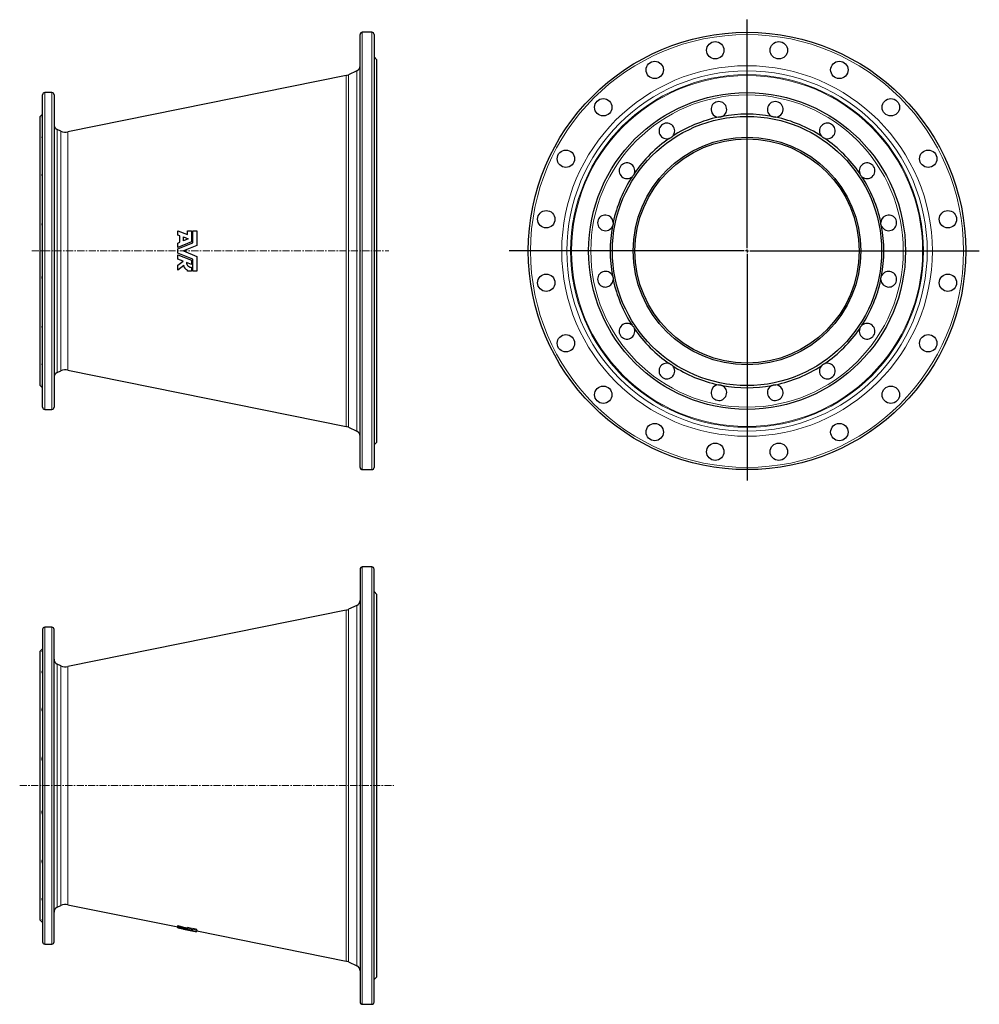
# Model space of a CAD drawing. Header units: millimetres. Extents: x 141 to 1852, y 72 to 1828.
import ezdxf

# ---------------------------------------------------------------- set-up
doc = ezdxf.new("R2010")
doc.units = ezdxf.units.MM
doc.linetypes.add('CENTERX2', pattern=[20.32, 12.7, -2.54, 2.54, -2.54])
doc.layers.add('FORMAT', color=7, linetype='Continuous')

# ---------------------------------------------------------------- blocks, each defined once
blk = doc.blocks.new('SW_CENTERMARKSYMBOL_0')
at = {"layer": 'FORMAT', "color": 0}
for p, q in [((0, 5), (0, 412.6)), ((-5, 0), (-424, 0)), ((0, 0), (-2.5, 0)), ((0, 0), (0, 2.5)), ((0, 0), (0, -2.5)), ((0, 0), (2.5, 0)), ((5, 0), (414.1, 0)), ((0, -5), (0, -409.4))]:
    blk.add_line(p, q, dxfattribs=at)

msp = doc.modelspace()

# ---------------------------------------------------------------- linework, layer by layer
at = {"color": 7, "linetype": 'Continuous', "lineweight": 25}
for p, q in [((747.4, 1029.4), (747.4, 1801.4)), ((768.4, 1805.4), (751.4, 1805.4)), ((772.4, 1801.4), (772.4, 1415.4)), ((777.4, 1756.4), (772.4, 1761.4)), ((777.4, 1415.4), (777.4, 1756.4)), ((722.5, 1728.4), (226.6, 1627.7)), ((741.6, 1736.7), (726.9, 1729.8)), ((181.4, 1136.9), (181.4, 1693.9)), ((197.9, 1697.9), (185.4, 1697.9)), ((201.9, 1693.9), (201.9, 1415.4)), ((181.4, 1659.4), (177.4, 1655.4)), ((177.4, 1415.4), (177.4, 1655.4)), ((214.1, 1629.2), (207.7, 1632.2)), ((422.4, 1443.8), (422.4, 1451.4)), ((422.4, 1451.4), (440, 1444.6)), ((426.2, 1442.3), (422.4, 1443.8)), ((426.2, 1431.1), (426.2, 1442.3)), ((432.7, 1440.5), (441.2, 1437.3)), ((432.7, 1433.8), (432.7, 1440.5)), ((440, 1444.6), (440, 1451.4)), ((440, 1451.4), (446.8, 1451.4)), ((446.8, 1451.4), (446.8, 1431.9)), ((449.6, 1430), (449.6, 1451.4)), ((449.6, 1451.4), (456.7, 1451.4)), ((456.7, 1451.4), (456.7, 1425.1)), ((446.8, 1431.9), (422.4, 1421.9)), ((422.4, 1429.6), (426.2, 1431.1)), ((422.4, 1419), (449.6, 1430)), ((422.4, 1421.9), (422.4, 1429.6)), ((441.2, 1437.3), (432.7, 1433.8)), ((456.7, 1425.1), (432.7, 1415.4)), ((177.4, 1175.4), (177.4, 1415.4)), ((201.9, 1415.4), (201.9, 1136.9)), ((422.4, 1411.8), (422.4, 1419)), ((449.6, 1400.7), (422.4, 1411.8)), ((422.4, 1401.1), (422.4, 1408.8)), ((422.4, 1408.8), (446.8, 1398.9)), ((432.7, 1415.4), (456.7, 1405.6)), ((456.7, 1405.6), (456.7, 1379.4)), ((772.4, 1415.4), (772.4, 1029.4)), ((777.4, 1074.4), (777.4, 1415.4)), ((432, 1397.2), (422.4, 1401.1)), ((422.4, 1390), (432, 1397.2)), ((422.4, 1381.1), (422.4, 1390)), ((433.3, 1389.3), (422.4, 1381.1)), ((446.8, 1391.2), (437.9, 1394.8)), ((446.8, 1398.9), (446.8, 1391.2)), ((449.6, 1379.4), (449.6, 1400.7)), ((440, 1379.4), (440, 1381.4)), ((446.8, 1379.4), (440, 1379.4)), ((446.8, 1386.2), (446.8, 1379.4)), ((456.7, 1379.4), (449.6, 1379.4)), ((207.7, 1198.6), (214.1, 1201.6)), ((226.6, 1203.1), (722.5, 1102.4)), ((177.4, 1175.4), (181.4, 1171.4)), ((185.4, 1132.9), (197.9, 1132.9)), ((726.9, 1100.9), (741.6, 1094.1)), ((772.4, 1069.4), (777.4, 1074.4)), ((751.4, 1025.4), (768.4, 1025.4)), ((747.4, 847.8), (747.4, 75.8)), ((768.4, 851.8), (751.4, 851.8)), ((772.4, 75.8), (772.4, 847.8)), ((777.4, 802.8), (772.4, 807.8)), ((777.4, 120.8), (777.4, 802.8)), ((722.5, 774.8), (226.6, 674.2)), ((741.6, 783.2), (726.9, 776.3)), ((181.4, 740.3), (181.4, 183.3)), ((197.9, 744.3), (185.4, 744.3)), ((201.9, 183.3), (201.9, 740.3)), ((181.4, 705.8), (177.4, 701.8)), ((177.4, 221.8), (177.4, 701.8)), ((214.1, 675.6), (207.7, 678.7)), ((207.7, 245), (214.1, 248)), ((226.6, 249.5), (422.4, 209.8)), ((177.4, 221.8), (181.4, 217.8)), ((422.4, 210.8), (422.4, 212.4)), ((422.4, 209.8), (422.4, 210.8)), ((422.4, 208.6), (422.4, 209.8)), ((422.4, 208.3), (422.4, 208.6)), ((422.4, 208.2), (422.4, 208.3)), ((422.4, 208.3), (422.4, 208.3)), ((422.4, 208.2), (432.7, 206.2)), ((426.2, 208), (426.2, 208.9)), ((432.7, 206.8), (432.7, 207.4)), ((446.8, 207.3), (440, 208.8)), ((440, 207.2), (440, 208.8)), ((440, 206.3), (440, 207.2)), ((440, 207.2), (446.8, 205.8)), ((446.8, 205.8), (446.8, 207.3)), ((446.8, 205.8), (446.8, 203.8)), ((456.7, 205.3), (449.6, 206.8)), ((449.6, 205.2), (449.6, 206.8)), ((449.6, 205.2), (456.7, 203.8)), ((449.6, 203.1), (449.6, 205.2)), ((456.7, 203.8), (456.7, 205.3)), ((456.7, 203.8), (456.7, 201.5)), ((456.7, 202.8), (722.5, 148.9)), ((185.4, 179.3), (197.9, 179.3)), ((726.9, 147.4), (741.6, 140.5)), ((772.4, 115.8), (777.4, 120.8)), ((751.4, 71.8), (768.4, 71.8))]:
    msp.add_line(p, q, dxfattribs=at)
at = {"color": 8, "linetype": 'Continuous', "lineweight": 18}
for p, q in [((751.4, 1805.4), (751.4, 1025.4)), ((768.4, 1415.4), (768.4, 1805.4)), ((722.5, 1102.4), (722.5, 1728.4)), ((726.9, 1729.8), (726.9, 1100.9)), ((741.6, 1094.1), (741.6, 1736.7)), ((185.4, 1697.9), (185.4, 1132.9)), ((197.9, 1415.4), (197.9, 1697.9)), ((207.7, 1632.2), (207.7, 1415.4)), ((214.1, 1415.4), (214.1, 1629.2)), ((226.6, 1627.7), (226.6, 1203.1)), ((197.9, 1132.9), (197.9, 1415.4)), ((207.7, 1415.4), (207.7, 1198.6)), ((214.1, 1201.6), (214.1, 1415.4)), ((768.4, 1025.4), (768.4, 1415.4)), ((751.4, 851.8), (751.4, 71.8)), ((768.4, 71.8), (768.4, 851.8)), ((722.5, 148.9), (722.5, 774.8)), ((726.9, 776.3), (726.9, 147.4)), ((741.6, 140.5), (741.6, 783.2)), ((185.4, 744.3), (185.4, 179.3)), ((197.9, 179.3), (197.9, 744.3)), ((207.7, 678.7), (207.7, 245)), ((214.1, 248), (214.1, 675.6)), ((226.6, 674.2), (226.6, 249.5))]:
    msp.add_line(p, q, dxfattribs=at)
at = {"color": 7, "linetype": 'Continuous', "lineweight": 25}
for centre, radius in [((1437.4, 1415.4), 390), ((1380.7, 1773.4), 15.5), ((1494.1, 1773.4), 15.5), ((1272.9, 1738.4), 15.5), ((1602, 1738.4), 15.5), ((1437.4, 1415.4), 282.5), ((1181.1, 1671.7), 15.5), ((1693.8, 1671.7), 15.5), ((1437.4, 1415.4), 240), ((1437.4, 1415.4), 203), ((1437.4, 1415.4), 200), ((1114.4, 1579.9), 15.5), ((1760.4, 1579.9), 15.5), ((1079.4, 1472.1), 15.5), ((1795.5, 1472.1), 15.5), ((1079.4, 1358.7), 15.5), ((1795.5, 1358.7), 15.5), ((1114.4, 1250.8), 15.5), ((1760.4, 1250.8), 15.5), ((1181.1, 1159), 15.5), ((1693.8, 1159), 15.5), ((1272.9, 1092.4), 15.5), ((1602, 1092.4), 15.5), ((1380.7, 1057.3), 15.5), ((1494.1, 1057.3), 15.5)]:
    msp.add_circle(centre, radius, dxfattribs=at)
at = {"color": 8, "linetype": 'Continuous', "lineweight": 18}
for radius in [386, 330.4, 321.3, 314.5, 313, 278.5]:
    msp.add_circle((1437.4, 1415.4), radius, dxfattribs=at)
at = {"color": 7, "linetype": 'Continuous', "lineweight": 25}
for centre, radius, start, end in [((751.4, 1801.4), 4, 90, 180), ((768.4, 1801.4), 4, 0, 90), ((737.4, 1745.7), 10, 295, 0), ((718.5, 1748), 20, 281.4747, 295), ((185.4, 1693.9), 4, 90, 180), ((197.9, 1693.9), 4, 0, 90), ((1387.2, 1667.9), 14, 296.1908, 266.3092), ((1487.7, 1667.9), 14, 273.6908, 243.8092), ((1437.4, 1415.4), 244, 102.0976, 122.9024), ((1437.4, 1415.4), 244, 79.5976, 100.4024), ((1437.4, 1415.4), 244, 57.0976, 77.9024), ((211.9, 1641.2), 10, 180, 245), ((1294.4, 1629.5), 14, 318.6908, 288.8092), ((1580.5, 1629.5), 14, 251.1908, 221.3092), ((222.6, 1647.3), 20, 245, 281.4747), ((1437.4, 1415.4), 244, 124.5976, 145.4024), ((1437.4, 1415.4), 244, 34.5976, 55.4024), ((1223.3, 1558.4), 14, 341.1908, 311.3092), ((1651.5, 1558.4), 14, 228.6908, 198.8092), ((1437.4, 1415.4), 244, 147.0976, 167.9024), ((1437.4, 1415.4), 244, 12.0976, 32.9024), ((1184.9, 1465.6), 14, 3.6908, 333.8092), ((1690, 1465.6), 14, 206.1908, 176.3092), ((1437.4, 1415.4), 244, 169.5976, 190.4024), ((1437.4, 1415.4), 244, 349.5976, 10.4024), ((1184.9, 1365.1), 14, 26.1908, 356.3092), ((1690, 1365.1), 14, 183.6908, 153.8092), ((1437.4, 1415.4), 244, 192.0976, 212.9024), ((1437.4, 1415.4), 244, 327.0976, 347.9024), ((1223.3, 1272.3), 14, 48.6908, 18.8092), ((1651.5, 1272.3), 14, 161.1908, 131.3092), ((1437.4, 1415.4), 244, 214.5976, 235.4024), ((1437.4, 1415.4), 244, 304.5976, 325.4024), ((1294.4, 1201.3), 14, 71.1908, 41.3092), ((1580.5, 1201.3), 14, 138.6908, 108.8092), ((211.9, 1189.5), 10, 115, 180), ((222.6, 1183.5), 20, 78.5253, 115), ((1437.4, 1415.4), 244, 237.0976, 257.9024), ((1437.4, 1415.4), 244, 282.0976, 302.9024), ((1387.2, 1162.8), 14, 93.6908, 63.8092), ((1487.7, 1162.8), 14, 116.1908, 86.3092), ((1437.4, 1415.4), 244, 259.5976, 280.4024), ((185.4, 1136.9), 4, 180, 270), ((197.9, 1136.9), 4, 270, 0), ((718.5, 1082.8), 20, 65, 78.5253), ((737.4, 1085), 10, 0, 65), ((751.4, 1029.4), 4, 180, 270), ((768.4, 1029.4), 4, 270, 0), ((751.4, 847.8), 4, 90, 180), ((768.4, 847.8), 4, 0, 90), ((737.4, 792.2), 10, 295, 0), ((718.5, 794.4), 20, 281.4747, 295), ((185.4, 740.3), 4, 90, 180), ((197.9, 740.3), 4, 0, 90), ((211.9, 687.7), 10, 180, 245), ((222.6, 693.8), 20, 245, 281.4747), ((222.6, 229.9), 20, 78.5253, 115), ((211.9, 236), 10, 115, 180), ((185.4, 183.3), 4, 180, 270), ((197.9, 183.3), 4, 270, 0), ((718.5, 129.3), 20, 65, 78.5253), ((737.4, 131.5), 10, 0, 65), ((751.4, 75.8), 4, 180, 270), ((768.4, 75.8), 4, 270, 0)]:
    msp.add_arc(centre, radius, start, end, dxfattribs=at)
for centre, major_axis, ratio, start_param, end_param in [((1034.6, 461.8), (980.4, 0), 0.3258, 4.03794, 4.060682), ((1037.6, 461.8), (986, 0), 0.3258, 4.038628, 4.06123), ((1010, 461.8), (971.4, 0), 0.3258, 4.062723, 4.06759), ((789.2, 461.8), (805.8, 0), 0.35293, 4.239787, 4.245037), ((814.3, 461.8), (818.3, 0), 0.35293, 4.21296, 4.246664), ((824, 461.8), (823.1, 0), 0.35293, 4.202734, 4.240168), ((1012.7, 461.8), (972.8, 0), 0.3258, 4.073624, 4.084505), ((789.2, 461.8), (805.8, 0), 0.35293, 4.254073, 4.265846), ((849.4, 461.8), (835.8, 0), 0.35293, 4.190432, 4.223255), ((821.5, 461.8), (818.1, 0), 0.35293, 4.2367, 4.240468)]:
    msp.add_ellipse(centre, major_axis=major_axis, ratio=ratio, start_param=start_param, end_param=end_param, dxfattribs=at)
for points, knots in [([(181.4, 1654), (181.2, 1653.9), (181.1, 1653.9), (181, 1654), (180.9, 1654), (180.9, 1654.1), (180.9, 1654.1), (180.9, 1654.3), (180.9, 1654.5), (181.1, 1654.9), (181.2, 1655.1), (181.4, 1655.4)], [0, 0, 0, 0, 0.25, 0.25, 0.375, 0.375, 0.5, 0.5, 0.75, 0.75, 1, 1, 1, 1]), ([(1393.4, 1655.4), (1392.8, 1655.1), (1392.3, 1654.9), (1391.4, 1654.6), (1391.1, 1654.5), (1390.5, 1654.3), (1390.2, 1654.3), (1389.3, 1654.1), (1388.7, 1654), (1387.5, 1653.9), (1386.9, 1653.9), (1386.3, 1654)], [0, 0, 0, 0, 0.25, 0.25, 0.375, 0.375, 0.5, 0.5, 0.75, 0.75, 1, 1, 1, 1]), ([(1488.6, 1654), (1488, 1653.9), (1487.4, 1653.9), (1486.5, 1654), (1486.2, 1654), (1485.6, 1654.1), (1485.2, 1654.1), (1484.3, 1654.3), (1483.7, 1654.5), (1482.6, 1654.9), (1482, 1655.1), (1481.5, 1655.4)], [0, 0, 0, 0, 0.25, 0.25, 0.375, 0.375, 0.5, 0.5, 0.75, 0.75, 1, 1, 1, 1]), ([(181.4, 1616.2), (181.2, 1616.4), (181.1, 1616.6), (181, 1617), (180.9, 1617.2), (180.9, 1617.5), (180.9, 1617.7), (180.9, 1618.2), (180.9, 1618.6), (181.1, 1619.4), (181.2, 1619.8), (181.4, 1620.2)], [0, 0, 0, 0, 0.25, 0.25, 0.375, 0.375, 0.5, 0.5, 0.75, 0.75, 1, 1, 1, 1]), ([(1304.9, 1620.2), (1304.5, 1619.8), (1304.1, 1619.4), (1303.4, 1618.8), (1303.2, 1618.6), (1302.7, 1618.2), (1302.4, 1618), (1301.6, 1617.5), (1301.1, 1617.2), (1300, 1616.6), (1299.5, 1616.4), (1298.9, 1616.2)], [0, 0, 0, 0, 0.25, 0.25, 0.375, 0.375, 0.5, 0.5, 0.75, 0.75, 1, 1, 1, 1]), ([(1576, 1616.2), (1575.4, 1616.4), (1574.9, 1616.6), (1574, 1617), (1573.8, 1617.2), (1573.2, 1617.5), (1573, 1617.7), (1572.2, 1618.2), (1571.7, 1618.6), (1570.8, 1619.4), (1570.4, 1619.8), (1570, 1620.2)], [0, 0, 0, 0, 0.25, 0.25, 0.375, 0.375, 0.5, 0.5, 0.75, 0.75, 1, 1, 1, 1]), ([(181.4, 1547.9), (181.2, 1548.3), (181.1, 1548.7), (181, 1549.4), (180.9, 1549.7), (180.9, 1550.1), (180.9, 1550.4), (180.9, 1551.2), (180.9, 1551.7), (181.1, 1552.8), (181.2, 1553.3), (181.4, 1553.9)], [0, 0, 0, 0, 0.25, 0.25, 0.375, 0.375, 0.5, 0.5, 0.75, 0.75, 1, 1, 1, 1]), ([(1236.6, 1553.9), (1236.4, 1553.3), (1236.2, 1552.8), (1235.8, 1552), (1235.6, 1551.7), (1235.3, 1551.2), (1235.1, 1550.9), (1234.6, 1550.1), (1234.3, 1549.7), (1233.5, 1548.7), (1233, 1548.3), (1232.6, 1547.9)], [0, 0, 0, 0, 0.25, 0.25, 0.375, 0.375, 0.5, 0.5, 0.75, 0.75, 1, 1, 1, 1]), ([(1642.3, 1547.9), (1641.9, 1548.3), (1641.4, 1548.7), (1640.8, 1549.4), (1640.6, 1549.7), (1640.3, 1550.1), (1640.1, 1550.4), (1639.6, 1551.2), (1639.3, 1551.7), (1638.7, 1552.8), (1638.5, 1553.3), (1638.3, 1553.9)], [0, 0, 0, 0, 0.25, 0.25, 0.375, 0.375, 0.5, 0.5, 0.75, 0.75, 1, 1, 1, 1]), ([(181.4, 1459.4), (181.2, 1460), (181.1, 1460.5), (181, 1461.4), (180.9, 1461.7), (180.9, 1462.3), (180.9, 1462.6), (180.9, 1463.5), (180.9, 1464.1), (181.1, 1465.3), (181.2, 1465.9), (181.4, 1466.5)], [0, 0, 0, 0, 0.25, 0.25, 0.375, 0.375, 0.5, 0.5, 0.75, 0.75, 1, 1, 1, 1]), ([(1198.9, 1466.5), (1198.9, 1465.9), (1198.9, 1465.3), (1198.8, 1464.4), (1198.8, 1464.1), (1198.7, 1463.5), (1198.7, 1463.2), (1198.5, 1462.3), (1198.3, 1461.7), (1197.9, 1460.5), (1197.7, 1460), (1197.4, 1459.4)], [0, 0, 0, 0, 0.25, 0.25, 0.375, 0.375, 0.5, 0.5, 0.75, 0.75, 1, 1, 1, 1]), ([(1677.4, 1459.4), (1677.2, 1460), (1676.9, 1460.5), (1676.6, 1461.4), (1676.6, 1461.7), (1676.4, 1462.3), (1676.3, 1462.6), (1676.1, 1463.5), (1676.1, 1464.1), (1676, 1465.3), (1676, 1465.9), (1676, 1466.5)], [0, 0, 0, 0, 0.25, 0.25, 0.375, 0.375, 0.5, 0.5, 0.75, 0.75, 1, 1, 1, 1]), ([(440, 1381.4), (439.1, 1381.7), (438.3, 1382.2), (437.2, 1382.9), (436.9, 1383.2), (436.2, 1383.8), (435.9, 1384.1), (435.3, 1384.8), (435.1, 1385.2), (434.6, 1385.9), (434.3, 1386.3), (433.7, 1387.5), (433.4, 1388.4), (433.3, 1389.3)], [0, 0, 0, 0, 0.25, 0.25, 0.375, 0.375, 0.5, 0.5, 0.625, 0.625, 0.75, 0.75, 1, 1, 1, 1]), ([(437.9, 1394.8), (437.9, 1394.2), (438, 1393.7), (438.2, 1392.8), (438.3, 1392.6), (438.5, 1392), (438.6, 1391.8), (438.9, 1391), (439.2, 1390.5), (439.9, 1389.5), (440.2, 1389.1), (441.1, 1388.3), (441.5, 1388), (442.2, 1387.5), (442.5, 1387.4), (443, 1387.1), (443.2, 1387), (443.8, 1386.8), (444, 1386.7), (444.6, 1386.5), (444.9, 1386.4), (445.7, 1386.3), (446.3, 1386.2), (446.8, 1386.2)], [0, 0, 0, 0, 0.125, 0.125, 0.1875, 0.1875, 0.25, 0.25, 0.375, 0.375, 0.5, 0.5, 0.625, 0.625, 0.6875, 0.6875, 0.75, 0.75, 0.8125, 0.8125, 0.875, 0.875, 1, 1, 1, 1]), ([(181.4, 1364.2), (181.2, 1364.8), (181.1, 1365.4), (181, 1366.3), (180.9, 1366.6), (180.9, 1367.3), (180.9, 1367.6), (180.9, 1368.5), (180.9, 1369.1), (181.1, 1370.2), (181.2, 1370.8), (181.4, 1371.3)], [0, 0, 0, 0, 0.25, 0.25, 0.375, 0.375, 0.5, 0.5, 0.75, 0.75, 1, 1, 1, 1]), ([(1197.4, 1371.3), (1197.7, 1370.8), (1197.9, 1370.2), (1198.2, 1369.4), (1198.3, 1369.1), (1198.5, 1368.5), (1198.6, 1368.2), (1198.7, 1367.3), (1198.8, 1366.7), (1198.9, 1365.4), (1198.9, 1364.8), (1198.9, 1364.2)], [0, 0, 0, 0, 0.25, 0.25, 0.375, 0.375, 0.5, 0.5, 0.75, 0.75, 1, 1, 1, 1]), ([(1676, 1364.2), (1676, 1364.8), (1676, 1365.4), (1676, 1366.3), (1676.1, 1366.6), (1676.1, 1367.3), (1676.2, 1367.6), (1676.4, 1368.5), (1676.5, 1369.1), (1676.9, 1370.2), (1677.2, 1370.8), (1677.4, 1371.3)], [0, 0, 0, 0, 0.25, 0.25, 0.375, 0.375, 0.5, 0.5, 0.75, 0.75, 1, 1, 1, 1]), ([(181.4, 1276.8), (181.2, 1277.4), (181.1, 1277.9), (181, 1278.8), (180.9, 1279), (180.9, 1279.6), (180.9, 1279.8), (180.9, 1280.6), (180.9, 1281.1), (181.1, 1282), (181.2, 1282.4), (181.4, 1282.8)], [0, 0, 0, 0, 0.25, 0.25, 0.375, 0.375, 0.5, 0.5, 0.75, 0.75, 1, 1, 1, 1]), ([(1232.6, 1282.8), (1233, 1282.4), (1233.5, 1282), (1234.1, 1281.3), (1234.2, 1281.1), (1234.6, 1280.6), (1234.8, 1280.3), (1235.3, 1279.6), (1235.6, 1279), (1236.2, 1278), (1236.4, 1277.4), (1236.6, 1276.8)], [0, 0, 0, 0, 0.25, 0.25, 0.375, 0.375, 0.5, 0.5, 0.75, 0.75, 1, 1, 1, 1]), ([(1638.3, 1276.8), (1638.5, 1277.4), (1638.7, 1277.9), (1639.1, 1278.8), (1639.3, 1279), (1639.6, 1279.6), (1639.7, 1279.8), (1640.2, 1280.6), (1640.6, 1281.1), (1641.4, 1282), (1641.9, 1282.4), (1642.3, 1282.8)], [0, 0, 0, 0, 0.25, 0.25, 0.375, 0.375, 0.5, 0.5, 0.75, 0.75, 1, 1, 1, 1]), ([(181.4, 1210.5), (181.2, 1211), (181.1, 1211.4), (181, 1212), (180.9, 1212.2), (180.9, 1212.6), (180.9, 1212.7), (180.9, 1213.3), (180.9, 1213.6), (181.1, 1214.1), (181.2, 1214.3), (181.4, 1214.5)], [0, 0, 0, 0, 0.25, 0.25, 0.375, 0.375, 0.5, 0.5, 0.75, 0.75, 1, 1, 1, 1]), ([(1298.9, 1214.5), (1299.5, 1214.3), (1300, 1214.1), (1300.8, 1213.7), (1301.1, 1213.6), (1301.6, 1213.2), (1301.9, 1213.1), (1302.7, 1212.6), (1303.2, 1212.2), (1304.1, 1211.4), (1304.5, 1211), (1304.9, 1210.5)], [0, 0, 0, 0, 0.25, 0.25, 0.375, 0.375, 0.5, 0.5, 0.75, 0.75, 1, 1, 1, 1]), ([(1570, 1210.5), (1570.4, 1211), (1570.8, 1211.4), (1571.5, 1212), (1571.7, 1212.2), (1572.2, 1212.6), (1572.5, 1212.7), (1573.2, 1213.3), (1573.8, 1213.6), (1574.9, 1214.1), (1575.4, 1214.3), (1576, 1214.5)], [0, 0, 0, 0, 0.25, 0.25, 0.375, 0.375, 0.5, 0.5, 0.75, 0.75, 1, 1, 1, 1]), ([(181.4, 1175.4), (181.2, 1175.6), (181.1, 1175.9), (181, 1176.2), (180.9, 1176.3), (180.9, 1176.4), (180.9, 1176.5), (180.9, 1176.7), (180.9, 1176.7), (181.1, 1176.8), (181.2, 1176.8), (181.4, 1176.8)], [0, 0, 0, 0, 0.25, 0.25, 0.375, 0.375, 0.5, 0.5, 0.75, 0.75, 1, 1, 1, 1]), ([(1386.3, 1176.8), (1386.9, 1176.8), (1387.5, 1176.8), (1388.4, 1176.8), (1388.7, 1176.7), (1389.3, 1176.7), (1389.6, 1176.6), (1390.5, 1176.4), (1391.1, 1176.3), (1392.3, 1175.9), (1392.8, 1175.6), (1393.4, 1175.4)], [0, 0, 0, 0, 0.25, 0.25, 0.375, 0.375, 0.5, 0.5, 0.75, 0.75, 1, 1, 1, 1]), ([(1481.5, 1175.4), (1482, 1175.6), (1482.6, 1175.9), (1483.5, 1176.2), (1483.7, 1176.3), (1484.3, 1176.4), (1484.6, 1176.5), (1485.5, 1176.7), (1486.2, 1176.7), (1487.4, 1176.8), (1488, 1176.8), (1488.6, 1176.8)], [0, 0, 0, 0, 0.25, 0.25, 0.375, 0.375, 0.5, 0.5, 0.75, 0.75, 1, 1, 1, 1]), ([(181.4, 700.4), (181.2, 700.4), (181.1, 700.4), (181, 700.4), (180.9, 700.5), (180.9, 700.6), (180.9, 700.6), (180.9, 700.8), (180.9, 700.9), (181.1, 701.3), (181.2, 701.6), (181.4, 701.8)], [0, 0, 0, 0, 0.25, 0.25, 0.375, 0.375, 0.5, 0.5, 0.75, 0.75, 1, 1, 1, 1]), ([(181.4, 662.7), (181.2, 662.9), (181.1, 663.1), (181, 663.5), (180.9, 663.7), (180.9, 664), (180.9, 664.1), (180.9, 664.7), (180.9, 665), (181.1, 665.8), (181.2, 666.3), (181.4, 666.7)], [0, 0, 0, 0, 0.25, 0.25, 0.375, 0.375, 0.5, 0.5, 0.75, 0.75, 1, 1, 1, 1]), ([(181.4, 594.4), (181.2, 594.8), (181.1, 595.2), (181, 595.9), (180.9, 596.1), (180.9, 596.6), (180.9, 596.9), (180.9, 597.6), (180.9, 598.2), (181.1, 599.3), (181.2, 599.8), (181.4, 600.4)], [0, 0, 0, 0, 0.25, 0.25, 0.375, 0.375, 0.5, 0.5, 0.75, 0.75, 1, 1, 1, 1]), ([(181.4, 505.9), (181.2, 506.4), (181.1, 507), (181, 507.9), (180.9, 508.1), (180.9, 508.7), (180.9, 509), (180.9, 510), (180.9, 510.6), (181.1, 511.8), (181.2, 512.4), (181.4, 513)], [0, 0, 0, 0, 0.25, 0.25, 0.375, 0.375, 0.5, 0.5, 0.75, 0.75, 1, 1, 1, 1]), ([(181.4, 410.7), (181.2, 411.3), (181.1, 411.9), (181, 412.8), (180.9, 413.1), (180.9, 413.7), (180.9, 414), (180.9, 414.9), (180.9, 415.5), (181.1, 416.7), (181.2, 417.3), (181.4, 417.8)], [0, 0, 0, 0, 0.25, 0.25, 0.375, 0.375, 0.5, 0.5, 0.75, 0.75, 1, 1, 1, 1]), ([(181.4, 323.3), (181.2, 323.9), (181.1, 324.4), (181, 325.2), (180.9, 325.5), (180.9, 326), (180.9, 326.3), (180.9, 327.1), (180.9, 327.6), (181.1, 328.5), (181.2, 328.9), (181.4, 329.3)], [0, 0, 0, 0, 0.25, 0.25, 0.375, 0.375, 0.5, 0.5, 0.75, 0.75, 1, 1, 1, 1]), ([(181.4, 257), (181.2, 257.4), (181.1, 257.9), (181, 258.5), (180.9, 258.7), (180.9, 259), (180.9, 259.2), (180.9, 259.7), (180.9, 260), (181.1, 260.6), (181.2, 260.8), (181.4, 261)], [0, 0, 0, 0, 0.25, 0.25, 0.375, 0.375, 0.5, 0.5, 0.75, 0.75, 1, 1, 1, 1]), ([(181.4, 221.9), (181.2, 222.1), (181.1, 222.4), (181, 222.6), (180.9, 222.7), (180.9, 222.9), (180.9, 223), (180.9, 223.1), (180.9, 223.2), (181.1, 223.3), (181.2, 223.3), (181.4, 223.3)], [0, 0, 0, 0, 0.25, 0.25, 0.375, 0.375, 0.5, 0.5, 0.75, 0.75, 1, 1, 1, 1])]:
    msp.add_open_spline(points, degree=3, knots=knots, dxfattribs=at)
at = {"layer": 'FORMAT', "linetype": 'CENTERX2', "lineweight": 18}
for p, q in [((162.1, 1415.4), (798.5, 1415.4)), ((140.7, 461.8), (807.9, 461.8))]:
    msp.add_line(p, q, dxfattribs=at)

# ---------------------------------------------------------------- block references
at = {"layer": 'FORMAT'}
msp.add_blockref('SW_CENTERMARKSYMBOL_0', (1437.4, 1415.4), dxfattribs=at)

doc.saveas('drawing.dxf')
